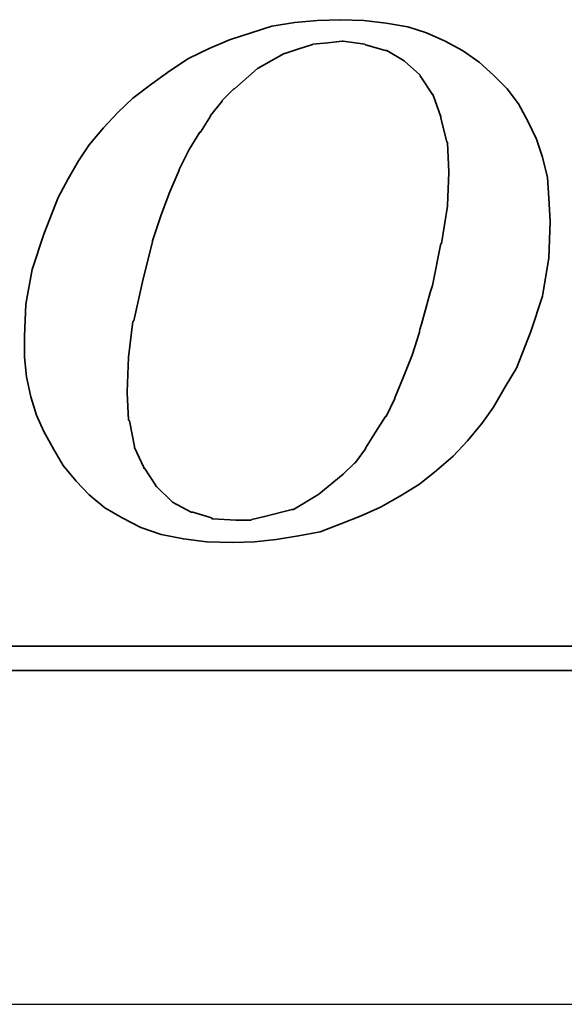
# Model space of a CAD drawing. Header units: millimetres. Extents: x 778 to 1020, y 785 to 920.
# Tile 43 of 48: x 963.23 to 966.86, y 852.47 to 859.03. Entities that reach past the tile are written whole.
import ezdxf

# ---------------------------------------------------------------- set-up
doc = ezdxf.new("R2010")
doc.units = ezdxf.units.MM
doc.header["$LTSCALE"] = 0.1
doc.layers.get('0').update_dxf_attribs({"linetype": 'CONTINUOUS'})

msp = doc.modelspace()

# ---------------------------------------------------------------- linework, layer by layer
at = {"ltscale": 5}
msp.add_line((893.2579, 852.4719), (1009.4013, 852.4719), dxfattribs=at)
at = {"color": 1, "lineweight": 35}
for points, knots in [([(963.6085, 855.9574), (963.6085, 855.9574), (963.6955, 855.8664), (963.6955, 855.8664), (963.6955, 855.8664), (963.6955, 855.8664), (963.8005, 855.7799), (963.8005, 855.7799), (963.8005, 855.7799), (963.8005, 855.7799), (963.9155, 855.7134), (963.9155, 855.7134), (963.9155, 855.7134), (963.9155, 855.7134), (964.0405, 855.6504), (964.0405, 855.6504), (964.0405, 855.6504), (964.0405, 855.6504), (964.1745, 855.6024), (964.1745, 855.6024), (964.1745, 855.6024), (964.1745, 855.6024), (964.3235, 855.5734), (964.3235, 855.5734), (964.3235, 855.5734), (964.3235, 855.5734), (964.4775, 855.5544), (964.4775, 855.5544), (964.4775, 855.5544), (964.4775, 855.5544), (964.6545, 855.5494), (964.6545, 855.5494), (964.6545, 855.5494), (964.6545, 855.5494), (964.7985, 855.5544), (964.7985, 855.5544), (964.7985, 855.5544), (964.7985, 855.5544), (964.9425, 855.5694), (964.9425, 855.5694), (964.9425, 855.5694), (964.9425, 855.5694), (965.0915, 855.5929), (965.0915, 855.5929), (965.0915, 855.5929), (965.0915, 855.5929), (965.2355, 855.6214), (965.2355, 855.6214), (965.2355, 855.6214), (965.2355, 855.6214), (965.3745, 855.6744), (965.3745, 855.6744), (965.3745, 855.6744), (965.3745, 855.6744), (965.5085, 855.7274), (965.5085, 855.7274), (965.5085, 855.7274), (965.5085, 855.7274), (965.6385, 855.7854), (965.6385, 855.7854), (965.6385, 855.7854), (965.6385, 855.7854), (965.7725, 855.8614), (965.7725, 855.8614), (965.7725, 855.8614), (965.7725, 855.8614), (965.8975, 855.9384), (965.8975, 855.9384), (965.8975, 855.9384), (965.8975, 855.9384), (966.0125, 856.0294), (966.0125, 856.0294), (966.0125, 856.0294), (966.0125, 856.0294), (966.123, 856.1254), (966.123, 856.1254), (966.123, 856.1254), (966.123, 856.1254), (966.2185, 856.2259), (966.2185, 856.2259), (966.2185, 856.2259), (966.2185, 856.2259), (966.3145, 856.3414), (966.3145, 856.3414), (966.3145, 856.3414), (966.3145, 856.3414), (966.3915, 856.4515), (966.3915, 856.4515), (966.3915, 856.4515), (966.3915, 856.4515), (966.4685, 856.5865), (966.4685, 856.5865), (966.4685, 856.5865), (966.4685, 856.5865), (966.5455, 856.7115), (966.5455, 856.7115), (966.5455, 856.7115), (966.5455, 856.7115), (966.6415, 856.9559), (966.6415, 856.9559), (966.6415, 856.9559), (966.6415, 856.9559), (966.718, 857.1904), (966.718, 857.1904), (966.718, 857.1904), (966.718, 857.1904), (966.7615, 857.4454), (966.7615, 857.4454), (966.7615, 857.4454), (966.7615, 857.4454), (966.7705, 857.6894), (966.7705, 857.6894), (966.7705, 857.6894), (966.7705, 857.6894), (966.7615, 857.8434), (966.7615, 857.8434), (966.7615, 857.8434), (966.7615, 857.8434), (966.7515, 857.9824), (966.7515, 857.9824), (966.7515, 857.9824), (966.7515, 857.9824), (966.718, 858.1164), (966.718, 858.1164), (966.718, 858.1164), (966.718, 858.1164), (966.6795, 858.2364), (966.6795, 858.2364), (966.6795, 858.2364), (966.6795, 858.2364), (966.6215, 858.3564), (966.6215, 858.3564), (966.6215, 858.3564), (966.6215, 858.3564), (966.5595, 858.4719), (966.5595, 858.4719), (966.5595, 858.4719), (966.5595, 858.4719), (966.4825, 858.5724), (966.4825, 858.5724), (966.4825, 858.5724), (966.4825, 858.5724), (966.3915, 858.6639), (966.3915, 858.6639), (966.3915, 858.6639), (966.3915, 858.6639), (966.2955, 858.7504), (966.2955, 858.7504), (966.2955, 858.7504), (966.2955, 858.7504), (966.185, 858.8274), (966.185, 858.8274), (966.185, 858.8274), (966.185, 858.8274), (966.07, 858.8894), (966.07, 858.8894), (966.07, 858.8894), (966.07, 858.8894), (965.9455, 858.9469), (965.9455, 858.9469), (965.9455, 858.9469), (965.9455, 858.9469), (965.8205, 858.9854), (965.8205, 858.9854), (965.8205, 858.9854), (965.8205, 858.9854), (965.6765, 859.0094), (965.6765, 859.0094), (965.6765, 859.0094), (965.6765, 859.0094), (965.5275, 859.0284), (965.5275, 859.0284), (965.5275, 859.0284), (965.5275, 859.0284), (965.3745, 859.0334), (965.3745, 859.0334), (965.3745, 859.0334), (965.3745, 859.0334), (965.2165, 859.0284), (965.2165, 859.0284), (965.2165, 859.0284), (965.2165, 859.0284), (965.0675, 859.0144), (965.0675, 859.0144), (965.0675, 859.0144), (965.0675, 859.0144), (964.9135, 858.9904), (964.9135, 858.9904), (964.9135, 858.9904), (964.9135, 858.9904), (964.775, 858.9469), (964.775, 858.9469), (964.775, 858.9469), (964.775, 858.9469), (964.6305, 858.8994), (964.6305, 858.8994), (964.6305, 858.8994), (964.6305, 858.8994), (964.4965, 858.8414), (964.4965, 858.8414), (964.4965, 858.8414), (964.4965, 858.8414), (964.3575, 858.7744), (964.3575, 858.7744), (964.3575, 858.7744), (964.3575, 858.7744), (964.2325, 858.6924), (964.2325, 858.6924), (964.2325, 858.6924), (964.2325, 858.6924), (964.1125, 858.6064), (964.1125, 858.6064), (964.1125, 858.6064), (964.1125, 858.6064), (963.9875, 858.5104), (963.9875, 858.5104), (963.9875, 858.5104), (963.9875, 858.5104), (963.8865, 858.4144), (963.8865, 858.4144), (963.8865, 858.4144), (963.8865, 858.4144), (963.7905, 858.3134), (963.7905, 858.3134), (963.7905, 858.3134), (963.7905, 858.3134), (963.6955, 858.1984), (963.6955, 858.1984), (963.6955, 858.1984), (963.6955, 858.1984), (963.6235, 858.0929), (963.6235, 858.0929), (963.6235, 858.0929), (963.6235, 858.0929), (963.5555, 857.9724), (963.5555, 857.9724), (963.5555, 857.9724), (963.5555, 857.9724), (963.489, 857.8484), (963.489, 857.8484), (963.489, 857.8484), (963.489, 857.8484), (963.3925, 857.6034), (963.3925, 857.6034), (963.3925, 857.6034), (963.3925, 857.6034), (963.3155, 857.3679), (963.3155, 857.3679), (963.3155, 857.3679), (963.3155, 857.3679), (963.2725, 857.1384), (963.2725, 857.1384), (963.2725, 857.1384), (963.2725, 857.1384), (963.2635, 856.9224), (963.2635, 856.9224), (963.2635, 856.9224), (963.2635, 856.9224), (963.2635, 856.7834), (963.2635, 856.7834), (963.2635, 856.7834), (963.2635, 856.7834), (963.2775, 856.6534), (963.2775, 856.6534), (963.2775, 856.6534), (963.2775, 856.6534), (963.3065, 856.5194), (963.3065, 856.5194), (963.3065, 856.5194), (963.3065, 856.5194), (963.3445, 856.399), (963.3445, 856.399), (963.3445, 856.399), (963.3445, 856.399), (963.3925, 856.2889), (963.3925, 856.2889), (963.3925, 856.2889), (963.3925, 856.2889), (963.46, 856.1684), (963.46, 856.1684), (963.46, 856.1684), (963.46, 856.1684), (963.522, 856.0634), (963.522, 856.0634), (963.522, 856.0634), (963.522, 856.0634), (963.6085, 855.9574), (963.6085, 855.9574)], [0, 0, 0, 0, 0.013889, 0.013889, 0.013889, 0.013889, 0.027778, 0.027778, 0.027778, 0.027778, 0.041667, 0.041667, 0.041667, 0.041667, 0.055556, 0.055556, 0.055556, 0.055556, 0.069444, 0.069444, 0.069444, 0.069444, 0.083333, 0.083333, 0.083333, 0.083333, 0.097222, 0.097222, 0.097222, 0.097222, 0.111111, 0.111111, 0.111111, 0.111111, 0.125, 0.125, 0.125, 0.125, 0.138889, 0.138889, 0.138889, 0.138889, 0.152778, 0.152778, 0.152778, 0.152778, 0.166667, 0.166667, 0.166667, 0.166667, 0.180556, 0.180556, 0.180556, 0.180556, 0.194444, 0.194444, 0.194444, 0.194444, 0.208333, 0.208333, 0.208333, 0.208333, 0.222222, 0.222222, 0.222222, 0.222222, 0.236111, 0.236111, 0.236111, 0.236111, 0.25, 0.25, 0.25, 0.25, 0.263889, 0.263889, 0.263889, 0.263889, 0.277778, 0.277778, 0.277778, 0.277778, 0.291667, 0.291667, 0.291667, 0.291667, 0.305556, 0.305556, 0.305556, 0.305556, 0.319444, 0.319444, 0.319444, 0.319444, 0.333333, 0.333333, 0.333333, 0.333333, 0.347222, 0.347222, 0.347222, 0.347222, 0.361111, 0.361111, 0.361111, 0.361111, 0.375, 0.375, 0.375, 0.375, 0.388889, 0.388889, 0.388889, 0.388889, 0.402778, 0.402778, 0.402778, 0.402778, 0.416667, 0.416667, 0.416667, 0.416667, 0.430556, 0.430556, 0.430556, 0.430556, 0.444444, 0.444444, 0.444444, 0.444444, 0.458333, 0.458333, 0.458333, 0.458333, 0.472222, 0.472222, 0.472222, 0.472222, 0.486111, 0.486111, 0.486111, 0.486111, 0.5, 0.5, 0.5, 0.5, 0.513889, 0.513889, 0.513889, 0.513889, 0.527778, 0.527778, 0.527778, 0.527778, 0.541667, 0.541667, 0.541667, 0.541667, 0.555556, 0.555556, 0.555556, 0.555556, 0.569444, 0.569444, 0.569444, 0.569444, 0.583333, 0.583333, 0.583333, 0.583333, 0.597222, 0.597222, 0.597222, 0.597222, 0.611111, 0.611111, 0.611111, 0.611111, 0.625, 0.625, 0.625, 0.625, 0.638889, 0.638889, 0.638889, 0.638889, 0.652778, 0.652778, 0.652778, 0.652778, 0.666667, 0.666667, 0.666667, 0.666667, 0.680556, 0.680556, 0.680556, 0.680556, 0.694444, 0.694444, 0.694444, 0.694444, 0.708333, 0.708333, 0.708333, 0.708333, 0.722222, 0.722222, 0.722222, 0.722222, 0.736111, 0.736111, 0.736111, 0.736111, 0.75, 0.75, 0.75, 0.75, 0.763889, 0.763889, 0.763889, 0.763889, 0.777778, 0.777778, 0.777778, 0.777778, 0.791667, 0.791667, 0.791667, 0.791667, 0.805556, 0.805556, 0.805556, 0.805556, 0.819444, 0.819444, 0.819444, 0.819444, 0.833333, 0.833333, 0.833333, 0.833333, 0.847222, 0.847222, 0.847222, 0.847222, 0.861111, 0.861111, 0.861111, 0.861111, 0.875, 0.875, 0.875, 0.875, 0.888889, 0.888889, 0.888889, 0.888889, 0.902778, 0.902778, 0.902778, 0.902778, 0.916667, 0.916667, 0.916667, 0.916667, 0.930556, 0.930556, 0.930556, 0.930556, 0.944444, 0.944444, 0.944444, 0.944444, 0.958333, 0.958333, 0.958333, 0.958333, 0.972222, 0.972222, 0.972222, 0.972222, 0.986111, 0.986111, 0.986111, 0.986111, 1, 1, 1, 1]), ([(964.117, 857.5604), (964.117, 857.5604), (964.1745, 857.7334), (964.1745, 857.7334), (964.1745, 857.7334), (964.1745, 857.7334), (964.2325, 857.8869), (964.2325, 857.8869), (964.2325, 857.8869), (964.2325, 857.8869), (964.2945, 858.0304), (964.2945, 858.0304), (964.2945, 858.0304), (964.2945, 858.0304), (964.2945, 858.0354), (964.2945, 858.0354), (964.2945, 858.0354), (964.2945, 858.0354), (964.3615, 858.1694), (964.3615, 858.1694), (964.3615, 858.1694), (964.3615, 858.1694), (964.4335, 858.2844), (964.4335, 858.2844), (964.4335, 858.2844), (964.4335, 858.2844), (964.4385, 858.2844), (964.4385, 858.2844), (964.4385, 858.2844), (964.4385, 858.2844), (964.5055, 858.3899), (964.5055, 858.3899), (964.5055, 858.3899), (964.5055, 858.3899), (964.5055, 858.3949), (964.5055, 858.3949), (964.5055, 858.3949), (964.5055, 858.3949), (964.583, 858.4914), (964.583, 858.4914), (964.583, 858.4914), (964.583, 858.4914), (964.583, 858.4954), (964.583, 858.4954), (964.583, 858.4954), (964.583, 858.4954), (964.6595, 858.5724), (964.6595, 858.5724), (964.6595, 858.5724), (964.6595, 858.5724), (964.6645, 858.5724), (964.6645, 858.5724), (964.6645, 858.5724), (964.6645, 858.5724), (964.8175, 858.7074), (964.8175, 858.7074), (964.8175, 858.7074), (964.8175, 858.7074), (964.8225, 858.7114), (964.8225, 858.7114), (964.8225, 858.7114), (964.8225, 858.7114), (964.9955, 858.8074), (964.9955, 858.8074), (964.9955, 858.8074), (964.9955, 858.8074), (965.0005, 858.8074), (965.0005, 858.8074), (965.0005, 858.8074), (965.0005, 858.8074), (965.0865, 858.8364), (965.0865, 858.8364), (965.0865, 858.8364), (965.0865, 858.8364), (965.1775, 858.8654), (965.1775, 858.8654), (965.1775, 858.8654), (965.1775, 858.8654), (965.1825, 858.8654), (965.1825, 858.8654), (965.1825, 858.8654), (965.1825, 858.8654), (965.1875, 858.8704), (965.1875, 858.8704), (965.1875, 858.8704), (965.1875, 858.8704), (965.2875, 858.8794), (965.2875, 858.8794), (965.2875, 858.8794), (965.2875, 858.8794), (965.3835, 858.8894), (965.3835, 858.8894), (965.3835, 858.8894), (965.3835, 858.8894), (965.3885, 858.8894), (965.3885, 858.8894), (965.3885, 858.8894), (965.3885, 858.8894), (965.533, 858.8704), (965.533, 858.8704), (965.533, 858.8704), (965.533, 858.8704), (965.5375, 858.8654), (965.5375, 858.8654), (965.5375, 858.8654), (965.5375, 858.8654), (965.6715, 858.8274), (965.6715, 858.8274), (965.6715, 858.8274), (965.6715, 858.8274), (965.6765, 858.8274), (965.6765, 858.8274), (965.6765, 858.8274), (965.6765, 858.8274), (965.681, 858.8274), (965.681, 858.8274), (965.681, 858.8274), (965.681, 858.8274), (965.7965, 858.7594), (965.7965, 858.7594), (965.7965, 858.7594), (965.7965, 858.7594), (965.8015, 858.7554), (965.8015, 858.7554), (965.8015, 858.7554), (965.8015, 858.7554), (965.8975, 858.6684), (965.8975, 858.6684), (965.8975, 858.6684), (965.8975, 858.6684), (965.9025, 858.6639), (965.9025, 858.6639), (965.9025, 858.6639), (965.9025, 858.6639), (965.9025, 858.6589), (965.9025, 858.6589), (965.9025, 858.6589), (965.9025, 858.6589), (965.984, 858.5339), (965.984, 858.5339), (965.984, 858.5339), (965.984, 858.5339), (965.9885, 858.5339), (965.9885, 858.5339), (965.9885, 858.5339), (965.9885, 858.5339), (965.9885, 858.5294), (965.9885, 858.5294), (965.9885, 858.5294), (965.9885, 858.5294), (966.0415, 858.3854), (966.0415, 858.3854), (966.0415, 858.3854), (966.0415, 858.3854), (966.0415, 858.3804), (966.0415, 858.3804), (966.0415, 858.3804), (966.0415, 858.3804), (966.0795, 858.2179), (966.0795, 858.2179), (966.0795, 858.2179), (966.0795, 858.2179), (966.0845, 858.2179), (966.0845, 858.2179), (966.0845, 858.2179), (966.0845, 858.2179), (966.0845, 858.2124), (966.0845, 858.2124), (966.0845, 858.2124), (966.0845, 858.2124), (966.0945, 858.0204), (966.0945, 858.0204), (966.0945, 858.0204), (966.0945, 858.0204), (966.0945, 858.0159), (966.0945, 858.0159), (966.0945, 858.0159), (966.0945, 858.0159), (966.0845, 857.7954), (966.0845, 857.7954), (966.0845, 857.7954), (966.0845, 857.7954), (966.0845, 857.7904), (966.0845, 857.7904), (966.0845, 857.7904), (966.0845, 857.7904), (966.046, 857.5414), (966.046, 857.5414), (966.046, 857.5414), (966.046, 857.5414), (966.0415, 857.5414), (966.0415, 857.5414), (966.0415, 857.5414), (966.0415, 857.5414), (965.984, 857.2625), (965.984, 857.2625), (965.984, 857.2625), (965.984, 857.2625), (965.8975, 856.9559), (965.8975, 856.9559), (965.8975, 856.9559), (965.8975, 856.9559), (965.8975, 856.9505), (965.8975, 856.9505), (965.8975, 856.9505), (965.8975, 856.9505), (965.8495, 856.7974), (965.8495, 856.7974), (965.8495, 856.7974), (965.8495, 856.7974), (965.7915, 856.6534), (965.7915, 856.6534), (965.7915, 856.6534), (965.7915, 856.6534), (965.7345, 856.5144), (965.7345, 856.5144), (965.7345, 856.5144), (965.7345, 856.5144), (965.7345, 856.5094), (965.7345, 856.5094), (965.7345, 856.5094), (965.7345, 856.5094), (965.6765, 856.3895), (965.6765, 856.3895), (965.6765, 856.3895), (965.6765, 856.3895), (965.6715, 856.3895), (965.6715, 856.3895), (965.6715, 856.3895), (965.6715, 856.3895), (965.6045, 856.2839), (965.6045, 856.2839), (965.6045, 856.2839), (965.6045, 856.2839), (965.5375, 856.1784), (965.5375, 856.1784), (965.5375, 856.1784), (965.5375, 856.1784), (965.5375, 856.1734), (965.5375, 856.1734), (965.5375, 856.1734), (965.5375, 856.1734), (965.4705, 856.0824), (965.4705, 856.0824), (965.4705, 856.0824), (965.4705, 856.0824), (965.4655, 856.0774), (965.4655, 856.0774), (965.4655, 856.0774), (965.4655, 856.0774), (965.3885, 856.0054), (965.3885, 856.0054), (965.3885, 856.0054), (965.3885, 856.0054), (965.226, 855.8709), (965.226, 855.8709), (965.226, 855.8709), (965.226, 855.8709), (965.2205, 855.8664), (965.2205, 855.8664), (965.2205, 855.8664), (965.2205, 855.8664), (965.0575, 855.7704), (965.0575, 855.7704), (965.0575, 855.7704), (965.0575, 855.7704), (965.0525, 855.7704), (965.0525, 855.7704), (965.0525, 855.7704), (965.0525, 855.7704), (965.0485, 855.7704), (965.0485, 855.7704), (965.0485, 855.7704), (965.0485, 855.7704), (964.8655, 855.7224), (964.8655, 855.7224), (964.8655, 855.7224), (964.8655, 855.7224), (964.7795, 855.7029), (964.7795, 855.7029), (964.7795, 855.7029), (964.7795, 855.7029), (964.775, 855.6984), (964.775, 855.6984), (964.775, 855.6984), (964.775, 855.6984), (964.7695, 855.6984), (964.7695, 855.6984), (964.7695, 855.6984), (964.7695, 855.6984), (964.6735, 855.6984), (964.6735, 855.6984), (964.6735, 855.6984), (964.6735, 855.6984), (964.5205, 855.7079), (964.5205, 855.7079), (964.5205, 855.7079), (964.5205, 855.7079), (964.5155, 855.7079), (964.5155, 855.7079), (964.5155, 855.7079), (964.5155, 855.7079), (964.5105, 855.7134), (964.5105, 855.7134), (964.5105, 855.7134), (964.5105, 855.7134), (964.386, 855.7514), (964.386, 855.7514), (964.386, 855.7514), (964.386, 855.7514), (964.3815, 855.7514), (964.3815, 855.7514), (964.3815, 855.7514), (964.3815, 855.7514), (964.3765, 855.7514), (964.3765, 855.7514), (964.3765, 855.7514), (964.3765, 855.7514), (964.2515, 855.8184), (964.2515, 855.8184), (964.2515, 855.8184), (964.2515, 855.8184), (964.247, 855.8234), (964.247, 855.8234), (964.247, 855.8234), (964.247, 855.8234), (964.1465, 855.9194), (964.1465, 855.9194), (964.1465, 855.9194), (964.1465, 855.9194), (964.141, 855.9244), (964.141, 855.9244), (964.141, 855.9244), (964.141, 855.9244), (964.141, 855.9284), (964.141, 855.9284), (964.141, 855.9284), (964.141, 855.9284), (964.0645, 856.0444), (964.0645, 856.0444), (964.0645, 856.0444), (964.0645, 856.0444), (964.0595, 856.0444), (964.0595, 856.0444), (964.0595, 856.0444), (964.0595, 856.0444), (964.0595, 856.0484), (964.0595, 856.0484), (964.0595, 856.0484), (964.0595, 856.0484), (963.9975, 856.1834), (963.9975, 856.1834), (963.9975, 856.1834), (963.9975, 856.1834), (963.9975, 856.1884), (963.9975, 856.1884), (963.9975, 856.1884), (963.9975, 856.1884), (963.964, 856.3604), (963.964, 856.3604), (963.964, 856.3604), (963.964, 856.3604), (963.9585, 856.3654), (963.9585, 856.3654), (963.9585, 856.3654), (963.9585, 856.3654), (963.9495, 856.5474), (963.9495, 856.5474), (963.9495, 856.5474), (963.9495, 856.5474), (963.9495, 856.5524), (963.9495, 856.5524), (963.9495, 856.5524), (963.9495, 856.5524), (963.9585, 856.7834), (963.9585, 856.7834), (963.9585, 856.7834), (963.9585, 856.7834), (963.9875, 857.0224), (963.9875, 857.0224), (963.9875, 857.0224), (963.9875, 857.0224), (963.9925, 857.0274), (963.9925, 857.0274), (963.9925, 857.0274), (963.9925, 857.0274), (964.05, 857.2864), (964.05, 857.2864), (964.05, 857.2864), (964.05, 857.2864), (964.117, 857.5554), (964.117, 857.5554), (964.117, 857.5554), (964.117, 857.5554), (964.117, 857.5604), (964.117, 857.5604)], [0, 0, 0, 0, 0.010101, 0.010101, 0.010101, 0.010101, 0.020202, 0.020202, 0.020202, 0.020202, 0.030303, 0.030303, 0.030303, 0.030303, 0.040404, 0.040404, 0.040404, 0.040404, 0.050505, 0.050505, 0.050505, 0.050505, 0.060606, 0.060606, 0.060606, 0.060606, 0.070707, 0.070707, 0.070707, 0.070707, 0.080808, 0.080808, 0.080808, 0.080808, 0.090909, 0.090909, 0.090909, 0.090909, 0.10101, 0.10101, 0.10101, 0.10101, 0.111111, 0.111111, 0.111111, 0.111111, 0.121212, 0.121212, 0.121212, 0.121212, 0.131313, 0.131313, 0.131313, 0.131313, 0.141414, 0.141414, 0.141414, 0.141414, 0.151515, 0.151515, 0.151515, 0.151515, 0.161616, 0.161616, 0.161616, 0.161616, 0.171717, 0.171717, 0.171717, 0.171717, 0.181818, 0.181818, 0.181818, 0.181818, 0.191919, 0.191919, 0.191919, 0.191919, 0.20202, 0.20202, 0.20202, 0.20202, 0.212121, 0.212121, 0.212121, 0.212121, 0.222222, 0.222222, 0.222222, 0.222222, 0.232323, 0.232323, 0.232323, 0.232323, 0.242424, 0.242424, 0.242424, 0.242424, 0.252525, 0.252525, 0.252525, 0.252525, 0.262626, 0.262626, 0.262626, 0.262626, 0.272727, 0.272727, 0.272727, 0.272727, 0.282828, 0.282828, 0.282828, 0.282828, 0.292929, 0.292929, 0.292929, 0.292929, 0.30303, 0.30303, 0.30303, 0.30303, 0.313131, 0.313131, 0.313131, 0.313131, 0.323232, 0.323232, 0.323232, 0.323232, 0.333333, 0.333333, 0.333333, 0.333333, 0.343434, 0.343434, 0.343434, 0.343434, 0.353535, 0.353535, 0.353535, 0.353535, 0.363636, 0.363636, 0.363636, 0.363636, 0.373737, 0.373737, 0.373737, 0.373737, 0.383838, 0.383838, 0.383838, 0.383838, 0.393939, 0.393939, 0.393939, 0.393939, 0.40404, 0.40404, 0.40404, 0.40404, 0.414141, 0.414141, 0.414141, 0.414141, 0.424242, 0.424242, 0.424242, 0.424242, 0.434343, 0.434343, 0.434343, 0.434343, 0.444444, 0.444444, 0.444444, 0.444444, 0.454545, 0.454545, 0.454545, 0.454545, 0.464646, 0.464646, 0.464646, 0.464646, 0.474747, 0.474747, 0.474747, 0.474747, 0.484848, 0.484848, 0.484848, 0.484848, 0.494949, 0.494949, 0.494949, 0.49495, 0.505051, 0.505051, 0.505051, 0.505051, 0.515152, 0.515152, 0.515152, 0.515152, 0.525253, 0.525253, 0.525253, 0.525253, 0.535354, 0.535354, 0.535354, 0.535354, 0.545455, 0.545455, 0.545455, 0.545455, 0.555556, 0.555556, 0.555556, 0.555556, 0.565657, 0.565657, 0.565657, 0.565657, 0.575758, 0.575758, 0.575758, 0.575758, 0.585859, 0.585859, 0.585859, 0.585859, 0.59596, 0.59596, 0.59596, 0.59596, 0.606061, 0.606061, 0.606061, 0.606061, 0.616162, 0.616162, 0.616162, 0.616162, 0.626263, 0.626263, 0.626263, 0.626263, 0.636364, 0.636364, 0.636364, 0.636364, 0.646465, 0.646465, 0.646465, 0.646465, 0.656566, 0.656566, 0.656566, 0.656566, 0.666667, 0.666667, 0.666667, 0.666667, 0.676768, 0.676768, 0.676768, 0.676768, 0.686869, 0.686869, 0.686869, 0.686869, 0.69697, 0.69697, 0.69697, 0.69697, 0.707071, 0.707071, 0.707071, 0.707071, 0.717172, 0.717172, 0.717172, 0.717172, 0.727273, 0.727273, 0.727273, 0.727273, 0.737374, 0.737374, 0.737374, 0.737374, 0.747475, 0.747475, 0.747475, 0.747475, 0.757576, 0.757576, 0.757576, 0.757576, 0.767677, 0.767677, 0.767677, 0.767677, 0.777778, 0.777778, 0.777778, 0.777778, 0.787879, 0.787879, 0.787879, 0.787879, 0.79798, 0.79798, 0.79798, 0.79798, 0.808081, 0.808081, 0.808081, 0.808081, 0.818182, 0.818182, 0.818182, 0.818182, 0.828283, 0.828283, 0.828283, 0.828283, 0.838384, 0.838384, 0.838384, 0.838384, 0.848485, 0.848485, 0.848485, 0.848485, 0.858586, 0.858586, 0.858586, 0.858586, 0.868687, 0.868687, 0.868687, 0.868687, 0.878788, 0.878788, 0.878788, 0.878788, 0.888889, 0.888889, 0.888889, 0.888889, 0.89899, 0.89899, 0.89899, 0.89899, 0.909091, 0.909091, 0.909091, 0.909091, 0.919192, 0.919192, 0.919192, 0.919192, 0.929293, 0.929293, 0.929293, 0.929293, 0.939394, 0.939394, 0.939394, 0.939394, 0.949495, 0.949495, 0.949495, 0.949495, 0.959596, 0.959596, 0.959596, 0.959596, 0.969697, 0.969697, 0.969697, 0.969697, 0.979798, 0.979798, 0.979798, 0.979798, 0.989899, 0.989899, 0.989899, 0.989899, 1, 1, 1, 1]), ([(971.631, 855.4584), (971.631, 855.4584), (971.631, 854.8969), (971.631, 854.8969), (971.631, 854.8969), (971.631, 854.8969), (971.631, 854.8584), (971.631, 854.8584), (971.631, 854.8584), (971.631, 854.8584), (971.5925, 854.8584), (971.5925, 854.8584), (971.5925, 854.8584), (971.5925, 854.8584), (938.7835, 854.8584), (938.7835, 854.8584), (938.7835, 854.8584), (938.7835, 854.8584), (938.7835, 854.6954), (938.7835, 854.6954), (938.7835, 854.6954), (938.7835, 854.6954), (973.0275, 854.6954), (973.0275, 854.6954), (973.0275, 854.6954), (973.0275, 854.6954), (971.631, 855.4584), (971.631, 855.4584)], [0, 0, 0, 0, 0.142857, 0.142857, 0.142857, 0.142857, 0.285714, 0.285714, 0.285714, 0.285714, 0.428571, 0.428571, 0.428571, 0.428571, 0.571429, 0.571429, 0.571429, 0.571429, 0.714286, 0.714286, 0.714286, 0.714286, 0.857143, 0.857143, 0.857143, 0.857143, 1, 1, 1, 1])]:
    msp.add_open_spline(points, degree=3, knots=knots, dxfattribs=at)

doc.saveas('drawing.dxf')
